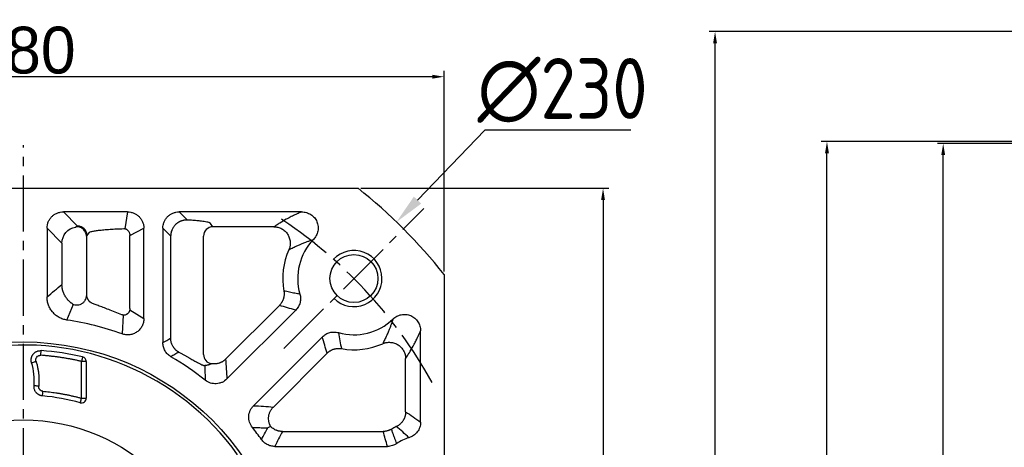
# Model space of a CAD drawing. Header units: millimetres. Extents: x 0 to 1244, y 0 to 880.
# Tile 10 of 14: x 218 to 429, y 497 to 588. Entities that reach past the tile are written whole.
import ezdxf

# ---------------------------------------------------------------- set-up
doc = ezdxf.new("R2010")
doc.units = ezdxf.units.MM
doc.linetypes.add('点画线', pattern=[18, 12, -2, 2, -2])
doc.layers.add('7中心线层', color=7, linetype='点画线')
doc.layers.add('标注线', color=7, linetype='Continuous')
for name, color, linetype, lineweight in [('尺寸线层', 3, 'Continuous', 18), ('粗实线', 7, 'Continuous', 40), ('细实线', 211, 'Continuous', 18)]:
    doc.layers.add(name, color=color, linetype=linetype, lineweight=lineweight)
doc.styles.add('工程字', font='gbenor.shx', dxfattribs={"bigfont": 'gbcbig.shx'})
doc.dimstyles.new('ISO-25', dxfattribs={"dimtxt": 2.5, "dimasz": 2.5, "dimexe": 1.25, "dimexo": 0.625, "dimtad": 1, "dimtxsty": 'Standard', "dimcen": 2.5, "dimadec": 0, "dimazin": 0, "dimtfac": 1, "dimtmove": 0, "dimatfit": 3, "dimfxl": 1, "dimarcsym": 0})
doc.dimstyles.new('ISO-25-1', dxfattribs={"dimtxt": 13, "dimasz": 6.5, "dimexe": 1.25, "dimexo": 1, "dimgap": 2, "dimtad": 1, "dimtoh": 1, "dimtxsty": '工程字', "dimcen": 2, "dimadec": 0, "dimazin": 0, "dimtfac": 1, "dimtmove": 0, "dimatfit": 3, "dimfxl": 1, "dimarcsym": 0})

# ---------------------------------------------------------------- blocks, each defined once
blk = doc.blocks.new('*D10')
at = {"layer": 'Defpoints', "color": 0}
for p in [(290.68, 551.94), (290.68, 371.94), (343.11, 371.94)]:
    blk.add_point(p, dxfattribs=at)
at = {"layer": '尺寸线层', "color": 0, "lineweight": -2}
for p, q in [((291.3, 551.94), (344.36, 551.94)), ((343.11, 549.44), (343.11, 374.44)), ((291.3, 371.94), (344.36, 371.94))]:
    blk.add_line(p, q, dxfattribs=at)
at = {"layer": '尺寸线层', "color": 0}
for points in [[(343.52, 549.44), (342.69, 549.44), (343.11, 551.94)], [(342.69, 374.44), (343.52, 374.44), (343.11, 371.94)]]:
    blk.add_solid(points, dxfattribs=at)
at = {"layer": '尺寸线层', "color": 0, "insert": (337.48, 461.94), "char_height": 10, "attachment_point": 5, "rotation": 90}
blk.add_mtext('180', dxfattribs=at)
blk = doc.blocks.new('*D12')
at = {"layer": 'Defpoints', "color": 0}
for p in [(294.93, 527.12), (143.25, 396.76)]:
    blk.add_point(p, dxfattribs=at)
at = {"layer": '尺寸线层', "color": 0, "lineweight": -2}
for p, q in [((219.09, 459.94), (219.09, 463.94)), ((217.09, 461.94), (221.09, 461.94)), ((107.79, 366.28), (138.32, 392.52)), ((76.53, 366.28), (107.79, 366.28))]:
    blk.add_line(p, q, dxfattribs=at)
at = {"layer": '尺寸线层', "color": 0}
blk.add_solid([(139.03, 391.7), (137.62, 393.34), (143.25, 396.76)], dxfattribs=at)
at = {"layer": '尺寸线层', "color": 0, "insert": (91.16, 374.78), "char_height": 13, "attachment_point": 5, "style": '工程字'}
blk.add_mtext('∅200', dxfattribs=at)
blk = doc.blocks.new('*D13')
at = {"layer": 'Defpoints', "color": 0}
for p in [(298.9, 544.73), (139.28, 379.14)]:
    blk.add_point(p, dxfattribs=at)
at = {"layer": '尺寸线层', "color": 0, "lineweight": -2}
for p, q in [((317.82, 564.36), (303.41, 549.41)), ((349.08, 564.36), (317.82, 564.36)), ((219.09, 459.94), (219.09, 463.94)), ((217.09, 461.94), (221.09, 461.94))]:
    blk.add_line(p, q, dxfattribs=at)
at = {"layer": '尺寸线层', "color": 0}
blk.add_solid([(302.63, 550.17), (304.19, 548.66), (298.9, 544.73)], dxfattribs=at)
at = {"layer": '尺寸线层', "color": 0, "lineweight": 25, "insert": (334.45, 572.86), "char_height": 13, "attachment_point": 5, "style": '工程字'}
blk.add_mtext('∅230{}{{\\H0.7x;}{}}', dxfattribs=at)
blk = doc.blocks.new('*D14')
at = {"layer": 'Defpoints', "color": 0}
for p in [(129.09, 575.8), (129.09, 533.53), (309.09, 533.53)]:
    blk.add_point(p, dxfattribs=at)
at = {"layer": '尺寸线层', "color": 0, "lineweight": -2}
for p, q in [((129.09, 534.15), (129.09, 577.05)), ((306.59, 575.8), (131.59, 575.8)), ((309.09, 534.15), (309.09, 577.05))]:
    blk.add_line(p, q, dxfattribs=at)
at = {"layer": '尺寸线层', "color": 0}
for points in [[(131.59, 576.21), (131.59, 575.38), (129.09, 575.8)], [(306.59, 575.38), (306.59, 576.21), (309.09, 575.8)]]:
    blk.add_solid(points, dxfattribs=at)
at = {"layer": '尺寸线层', "color": 0, "insert": (219.09, 581.42), "char_height": 10, "attachment_point": 5}
blk.add_mtext('180', dxfattribs=at)
blk = doc.blocks.new('*D28')
at = {"layer": 'Defpoints', "color": 0}
for p in [(435.01, 541.94), (483.67, 541.94), (483.67, 381.94)]:
    blk.add_point(p, dxfattribs=at)
at = {"layer": '尺寸线层', "color": 0, "lineweight": -2}
for p, q in [((483.05, 541.94), (433.76, 541.94)), ((435.01, 384.44), (435.01, 539.44)), ((483.05, 381.94), (433.76, 381.94))]:
    blk.add_line(p, q, dxfattribs=at)
at = {"layer": '尺寸线层', "color": 0}
for points in [[(435.43, 539.44), (434.59, 539.44), (435.01, 541.94)], [(434.59, 384.44), (435.43, 384.44), (435.01, 381.94)]]:
    blk.add_solid(points, dxfattribs=at)
at = {"layer": '尺寸线层', "color": 0, "insert": (429.39, 461.94), "char_height": 10, "attachment_point": 5, "rotation": 90}
blk.add_mtext('%%c160{}{h7{\\H0.7x;}{}}', dxfattribs=at)
blk = doc.blocks.new('*D29')
at = {"layer": 'Defpoints', "color": 0}
for p in [(415.9, 561.54), (492.67, 561.54), (492.67, 362.34)]:
    blk.add_point(p, dxfattribs=at)
at = {"layer": '尺寸线层', "color": 0, "lineweight": -2}
for p, q in [((492.05, 561.54), (414.65, 561.54)), ((415.9, 364.84), (415.9, 559.04)), ((492.05, 362.34), (414.65, 362.34))]:
    blk.add_line(p, q, dxfattribs=at)
at = {"layer": '尺寸线层', "color": 0}
for points in [[(416.32, 559.04), (415.49, 559.04), (415.9, 561.54)], [(415.49, 364.84), (416.32, 364.84), (415.9, 362.34)]]:
    blk.add_solid(points, dxfattribs=at)
at = {"layer": '尺寸线层', "color": 0, "insert": (409.44, 461.94), "char_height": 10, "attachment_point": 5, "rotation": 90}
blk.add_mtext('%%c199,2{}{{\\H0.7x;}{}}', dxfattribs=at)
blk = doc.blocks.new('*D30')
at = {"layer": 'Defpoints', "color": 0}
for p in [(391.03, 561.94), (517.67, 561.94), (517.67, 361.94)]:
    blk.add_point(p, dxfattribs=at)
at = {"layer": '尺寸线层', "color": 0, "lineweight": -2}
for p, q in [((517.05, 561.94), (389.78, 561.94)), ((391.03, 364.44), (391.03, 559.44)), ((517.05, 361.94), (389.78, 361.94))]:
    blk.add_line(p, q, dxfattribs=at)
at = {"layer": '尺寸线层', "color": 0}
for points in [[(391.45, 559.44), (390.61, 559.44), (391.03, 561.94)], [(390.61, 364.44), (391.45, 364.44), (391.03, 361.94)]]:
    blk.add_solid(points, dxfattribs=at)
at = {"layer": '尺寸线层', "color": 0, "insert": (385.4, 461.94), "char_height": 10, "attachment_point": 5, "rotation": 90}
blk.add_mtext('%%c200{}{h7{\\H0.7x;}{}}', dxfattribs=at)
blk = doc.blocks.new('*D31')
at = {"layer": 'Defpoints', "color": 0}
for p in [(367.08, 585.44), (533.47, 585.44), (533.47, 338.44)]:
    blk.add_point(p, dxfattribs=at)
at = {"layer": '尺寸线层', "color": 0, "lineweight": -2}
for p, q in [((532.85, 585.44), (365.83, 585.44)), ((367.08, 340.94), (367.08, 582.94)), ((532.85, 338.44), (365.83, 338.44))]:
    blk.add_line(p, q, dxfattribs=at)
at = {"layer": '尺寸线层', "color": 0}
for points in [[(367.49, 582.94), (366.66, 582.94), (367.08, 585.44)], [(366.66, 340.94), (367.49, 340.94), (367.08, 338.44)]]:
    blk.add_solid(points, dxfattribs=at)
at = {"layer": '尺寸线层', "color": 0, "insert": (361.45, 461.94), "char_height": 10, "attachment_point": 5, "rotation": 90}
blk.add_mtext('%%c247{}{{\\H0.7x;}{}}', dxfattribs=at)
blk = doc.blocks.new('*D40')
at = {"layer": 'Defpoints', "color": 0}
for p in [(219.09, 561.19), (274.81, 406.22), (304.79, 376.24), (219.09, 362.69), (275.15, 357.05)]:
    blk.add_point(p, dxfattribs=at)
at = {"layer": '尺寸线层', "color": 0, "lineweight": -2}
blk.add_line((219.09, 362.07), (219.09, 341.76), dxfattribs=at)
blk.add_arc((219.09, 461.94), 118.93, 271.2044, 313.7956, dxfattribs=at)
at = {"layer": '尺寸线层', "color": 0}
for points in [[(301.69, 375.8), (301.11, 376.39), (303.18, 377.84)], [(221.59, 343.45), (221.59, 342.62), (219.09, 343.01)]]:
    blk.add_solid(points, dxfattribs=at)
at = {"layer": '尺寸线层', "color": 0, "insert": (262.45, 357.26), "char_height": 10, "attachment_point": 5, "rotation": 22.5}
blk.add_mtext('45%%d', dxfattribs=at)

msp = doc.modelspace()

# ---------------------------------------------------------------- linework, layer by layer
at = {"layer": '7中心线层'}
for p, q in [((219.0897, 362.6914), (219.0897, 561.1869)), ((274.8124, 517.6619), (304.7883, 547.6378))]:
    msp.add_line(p, q, dxfattribs=at)
msp.add_arc((219.0897, 461.9391), 100, 29.009385, 57.167358, dxfattribs=at)
at = {"layer": '标注线'}
for p, q in [((241.3546, 546.9044), (240.7558, 543.3072)), ((241.8422, 541.863), (244.8461, 543.4129)), ((228.3719, 523.7812), (229.7762, 527.1479)), ((240.4009, 524.8291), (240.1772, 520.8111)), ((241.8173, 525.9748), (244.8461, 524.0983))]:
    msp.add_line(p, q, dxfattribs=at)
at = {"layer": '粗实线', "color": 0, "lineweight": 30}
for p, q in [((147.5006, 551.9391), (290.6788, 551.9391)), ((309.0897, 533.5282), (309.0897, 390.35))]:
    msp.add_line(p, q, dxfattribs=at)
for centre, radius in [((289.8003, 532.6498), 5.125), ((219.0897, 461.9391), 57.15), ((219.0897, 461.9391), 40.5)]:
    msp.add_circle(centre, radius, dxfattribs=at)
for radius, start, end in [(115, 38.49995, 51.50005), (56.5, 35.800973, 99.199034)]:
    msp.add_arc((219.0897, 461.9391), radius, start, end, dxfattribs=at)
at = {"layer": '细实线', "color": 0, "lineweight": -3}
for p, q in [((241.3546, 546.9044), (227.6159, 546.9044)), ((227.6159, 546.9044), (230.6676, 543.8526)), ((278.6117, 546.9044), (252.407, 546.9044)), ((252.407, 546.9044), (254.1533, 545.1581)), ((259.6165, 543.7127), (259.0895, 544.4158)), ((272.6822, 543.7127), (259.6165, 543.7127)), ((224.1244, 543.4129), (224.1244, 528.7137)), ((224.1244, 543.4129), (227.316, 540.2213)), ((232.5601, 541.6976), (232.5601, 528.973)), ((233.0896, 542.4205), (232.6649, 541.8575)), ((233.0896, 542.4205), (233.2347, 542.5597)), ((241.8422, 526.262), (241.8422, 541.863)), ((244.8461, 524.0981), (244.8461, 543.4129)), ((248.9156, 543.4129), (248.9156, 518.9428)), ((248.9156, 543.4129), (250.5807, 541.7478)), ((250.5807, 541.7478), (250.5807, 519.8903)), ((257.6192, 516.3961), (257.6192, 541.7176)), ((227.316, 540.2213), (227.316, 531.4077)), ((233.2144, 527.7109), (233.0896, 527.8744)), ((262.3339, 515.4031), (273.8432, 526.9124)), ((262.6199, 511.1754), (277.3489, 525.9044)), ((304.0549, 501.9439), (304.0549, 521.4596)), ((283.0549, 520.1984), (268.326, 505.4694)), ((284.0629, 516.6927), (272.5536, 505.1834)), ((232.5104, 514.9213), (231.5118, 514.9213)), ((231.5118, 507.0566), (231.5118, 514.9213)), ((232.5104, 514.9213), (232.5104, 507.0566)), ((300.8633, 504.1364), (300.8633, 515.5317)), ((231.5118, 507.0566), (232.5104, 507.0566)), ((274.4802, 499.9567), (296.0576, 499.9567)), ((272.8599, 496.765), (296.9894, 496.765))]:
    msp.add_line(p, q, dxfattribs=at)
at = {"layer": '细实线', "color": 0, "lineweight": -3, "flags": 128}
for points in [[(222.791, 516.232), (222.804, 516.4235), (222.8166, 516.6078), (222.8282, 516.7782), (222.8384, 516.9282), (222.8469, 517.0524), (222.8533, 517.1461), (222.8574, 517.2058), (222.859, 517.2294)], [(220.815, 514.6382), (220.8388, 514.6457), (220.8969, 514.6638), (220.987, 514.692), (221.1058, 514.7292), (221.249, 514.774), (221.4112, 514.8247), (221.5867, 514.8796), (221.7688, 514.9366)], [(231.74, 515.8946), (231.7346, 515.8716), (231.7209, 515.8133), (231.6995, 515.7219), (231.6711, 515.6007), (231.6367, 515.4542), (231.5977, 515.288), (231.5556, 515.1081), (231.5118, 514.9213)], [(222.3398, 509.6344), (222.1498, 509.6512), (221.9667, 509.6675), (221.7973, 509.6826), (221.6479, 509.6958), (221.5239, 509.7068), (221.4299, 509.7152), (221.3693, 509.7206), (221.3444, 509.7228)], [(223.1578, 507.5551), (223.16, 507.58), (223.1654, 507.6406), (223.1738, 507.7346), (223.1848, 507.8586), (223.1982, 508.008), (223.2133, 508.1774), (223.2296, 508.3604), (223.2465, 508.5505)], [(231.2465, 506.0931), (231.2531, 506.1172), (231.2693, 506.1759), (231.2943, 506.2669), (231.3274, 506.3869), (231.3672, 506.5315), (231.4123, 506.6955), (231.4611, 506.8727), (231.5118, 507.0566)]]:
    msp.add_lwpolyline(points, dxfattribs=at)
at = {"layer": '细实线', "color": 0, "lineweight": -3}
for centre, radius, start, end in [((230.6602, 541.8479), 2.0048, 0.275169, 89.786099), ((259.6239, 541.708), 2.0048, 90.213882, 179.72485), ((289.8003, 532.6498), 12.0348, 136.113492, 196.0261), ((289.8003, 532.6498), 15.2264, 156.139936, 190.084174), ((219.0897, 461.9391), 62.5348, 70.292821, 81.463873), ((289.8003, 532.6498), 12.0348, 253.973951, 313.880928), ((289.8003, 532.6498), 15.2264, 259.915869, 293.860082), ((219.0897, 461.9391), 55.4186, 76.804854, 86.100011), ((208.6941, 510.8465), 12.7001, 354.923723, 17.370871), ((219.0897, 461.9391), 62.5348, 51.545288, 59.694646), ((219.0897, 461.9391), 45.797, 74.606269, 84.903756), ((219.0897, 461.9391), 62.5348, 35.474163, 38.454712), ((304.0897, 489.9391), 12.2264, 115.25676, 120.753017), ((304.0897, 489.9391), 9.0348, 106.281799, 124.561128)]:
    msp.add_arc(centre, radius, start, end, dxfattribs=at)
at = {"layer": '细实线', "color": 0, "lineweight": -2}
msp.add_arc((289.8003, 532.6498), 6, 225.000055, 136.719135, dxfattribs=at)
at = {"layer": '细实线', "color": 0, "lineweight": -3}
for points, knots in [([(224.1244, 543.4129), (224.1241, 543.6436), (224.1461, 543.8705), (224.2336, 544.317), (224.3, 544.5389), (224.4743, 544.9624), (224.5811, 545.1632), (224.8339, 545.5431), (224.9813, 545.7231), (225.3035, 546.0456), (225.4794, 546.1902), (225.8613, 546.4453), (226.0648, 546.5537), (226.4854, 546.7272), (226.7054, 546.7937), (227.1569, 546.8827), (227.3852, 546.9047), (227.6159, 546.9044)], [0, 0, 0, 0, 0.125, 0.125, 0.25, 0.25, 0.375, 0.375, 0.5, 0.5, 0.625, 0.625, 0.75, 0.75, 0.875, 0.875, 1, 1, 1, 1]), ([(241.3546, 546.9044), (241.5853, 546.9047), (241.8122, 546.8827), (242.2587, 546.7952), (242.4806, 546.7288), (242.9041, 546.5545), (243.1049, 546.4477), (243.4848, 546.1949), (243.6648, 546.0475), (243.9873, 545.7253), (244.1319, 545.5494), (244.387, 545.1675), (244.4953, 544.964), (244.6688, 544.5434), (244.7354, 544.3234), (244.8243, 543.8718), (244.8464, 543.6436), (244.8461, 543.4129)], [0, 0, 0, 0, 0.125, 0.125, 0.25, 0.25, 0.375, 0.375, 0.5, 0.5, 0.625, 0.625, 0.75, 0.75, 0.875, 0.875, 1, 1, 1, 1]), ([(248.9156, 543.4129), (248.9152, 543.6436), (248.9373, 543.8705), (249.0247, 544.317), (249.0912, 544.5389), (249.2654, 544.9624), (249.3723, 545.1632), (249.6251, 545.5431), (249.7725, 545.7231), (250.0947, 546.0456), (250.2705, 546.1902), (250.6524, 546.4453), (250.856, 546.5537), (251.2766, 546.7272), (251.4965, 546.7937), (251.9481, 546.8827), (252.1763, 546.9047), (252.407, 546.9044)], [0, 0, 0, 0, 0.125, 0.125, 0.25, 0.25, 0.375, 0.375, 0.5, 0.5, 0.625, 0.625, 0.75, 0.75, 0.875, 0.875, 1, 1, 1, 1]), ([(278.6116, 546.905), (278.4983, 546.8564), (278.2442, 546.7475), (277.8364, 546.5663), (277.3649, 546.3498), (276.716, 546.0395), (276.0261, 545.6897), (275.0364, 545.1576), (274.1246, 544.6251), (273.2678, 544.0919), (272.8558, 543.8251), (272.6822, 543.7127)], [0, 0, 0, 0, 0.04588588, 0.10284505, 0.17088122, 0.24999778, 0.39498934, 0.49998328, 0.74998787, 0.89467027, 1, 1, 1, 1]), ([(278.612, 546.9044), (278.9571, 546.9055), (279.2941, 546.8588), (279.7879, 546.7168), (279.9508, 546.6569), (280.2618, 546.5162), (280.4114, 546.435), (280.6984, 546.251), (280.8369, 546.1472), (281.0958, 545.9211), (281.2155, 545.7996), (281.5462, 545.4102), (281.7302, 545.1124), (281.9307, 544.6418), (281.9857, 544.4803), (282.0715, 544.1478), (282.1019, 543.9769), (282.1365, 543.6369), (282.141, 543.4666), (282.1247, 543.1249), (282.1035, 542.9525), (282.0369, 542.6164), (281.9916, 542.4521), (281.8774, 542.1306), (281.8081, 541.9725), (281.5672, 541.5164), (281.3667, 541.2406), (281.1267, 540.9927)], [0, 0, 0, 0, 0.125, 0.125, 0.1875, 0.1875, 0.25, 0.25, 0.3125, 0.3125, 0.375, 0.375, 0.5, 0.5, 0.5625, 0.5625, 0.625, 0.625, 0.6875, 0.6875, 0.75, 0.75, 0.8125, 0.8125, 0.875, 0.875, 1, 1, 1, 1]), ([(232.5601, 541.6976), (232.5589, 541.9502), (232.5077, 542.227), (232.272, 542.7604), (232.0863, 543.0145), (231.6169, 543.4121), (231.3355, 543.5536), (230.7699, 543.699), (230.4879, 543.7044), (230.238, 543.6645)], [0, 0, 0, 0, 0.25, 0.25, 0.5, 0.5, 0.75, 0.75, 1, 1, 1, 1]), ([(254.1533, 545.1581), (254.0877, 545.1587), (253.9582, 545.1597), (253.7668, 545.1482), (253.5817, 545.1281), (253.4039, 545.0995), (253.234, 545.0636), (253.0726, 545.0214), (252.9199, 544.9739), (252.7763, 544.9221), (252.6419, 544.867), (252.5169, 544.8098), (252.4011, 544.7513), (252.2946, 544.6925), (252.1973, 544.6343), (252.1089, 544.5776), (252.0293, 544.5232), (251.9584, 544.4719), (251.8959, 544.4244), (251.8416, 544.3813), (251.7955, 544.3432), (251.7573, 544.3104), (251.7268, 544.2835), (251.704, 544.2629), (251.6886, 544.2487), (251.5154, 544.0882), (251.2079, 543.7358), (250.9388, 543.2668), (250.7603, 542.8317), (250.6686, 542.5235), (250.6109, 542.2026), (250.5855, 541.9681), (250.5822, 541.8186), (250.5807, 541.7478)], [0, 0, 0, 0, 0.03681467, 0.07262378, 0.10732691, 0.14084227, 0.17310345, 0.20405635, 0.23365629, 0.26186542, 0.28865046, 0.31398091, 0.3378276, 0.36016168, 0.380954, 0.40017485, 0.417794, 0.43378094, 0.44810541, 0.46073798, 0.47164809, 0.4808076, 0.48819536, 0.49379484, 0.49759381, 0.49958415, 0.62243565, 0.74936269, 0.78859302, 0.87447606, 0.92047497, 0.96233571, 1, 1, 1, 1]), ([(259.0895, 544.4158), (259.0881, 544.4247), (259.0847, 544.4449), (259.0604, 544.479), (259.0087, 544.5206), (258.9144, 544.5695), (258.7157, 544.6425), (258.3626, 544.7294), (257.8064, 544.8252), (257.1162, 544.9169), (256.3616, 544.9952), (255.6226, 545.058), (255.0574, 545.1001), (254.5768, 545.1324), (254.2811, 545.1504), (254.1533, 545.1581)], [0, 0, 0, 0, 0.03139653, 0.07185395, 0.12133299, 0.17980073, 0.24723564, 0.38545035, 0.50019506, 0.61409642, 0.75305258, 0.8344837, 0.90281553, 0.95800874, 1, 1, 1, 1]), ([(272.6822, 543.7127), (272.7372, 543.7118), (272.8487, 543.7097), (273.0175, 543.6965), (273.1895, 543.675), (273.3641, 543.6442), (273.6091, 543.5879), (273.9418, 543.4819), (274.4711, 543.2379), (275.0717, 542.8048), (275.6291, 542.1409), (276.0109, 541.3631), (276.1555, 540.6804), (276.1733, 540.1576), (276.1513, 539.8119), (276.0941, 539.4681), (276.0052, 539.1308), (275.9185, 538.916), (275.8752, 538.809)], [0, 0, 0, 0, 0.02390443, 0.04839792, 0.07347298, 0.09911888, 0.12532147, 0.18251064, 0.25025441, 0.37752122, 0.49986418, 0.6223631, 0.74947393, 0.79887206, 0.84900301, 0.89948705, 0.94994253, 1, 1, 1, 1]), ([(233.2347, 542.5597), (233.242, 542.5677), (233.284, 542.6145), (233.5326, 542.6862), (233.8829, 542.772), (234.2553, 542.8413), (234.6652, 542.9047), (235.297, 542.9874), (236.2336, 543.0835), (237.5631, 543.1832), (238.9929, 543.2647), (240.0236, 543.3034), (240.528, 543.3224)], [0, 0, 0, 0, 0.02399186, 0.13985025, 0.21859202, 0.29339468, 0.3642584, 0.43118363, 0.58214368, 0.72725978, 0.86654158, 1, 1, 1, 1]), ([(240.528, 543.3224), (240.5547, 543.3227), (240.6144, 543.3235), (240.7141, 543.3151), (240.835, 543.294), (240.9706, 543.2533), (241.1808, 543.1588), (241.3924, 543.0001), (241.5736, 542.7762), (241.6916, 542.5715), (241.7773, 542.3478), (241.8331, 542.1093), (241.8392, 541.9453), (241.8422, 541.863)], [0, 0, 0, 0, 0.03837653, 0.08595624, 0.14290061, 0.21299936, 0.28553572, 0.46525359, 0.57064816, 0.67507405, 0.78194148, 0.89047955, 1, 1, 1, 1]), ([(275.8752, 538.809), (276.0339, 538.8906), (276.3381, 539.0471), (276.788, 539.2683), (277.2068, 539.4673), (277.5932, 539.6447), (277.9449, 539.801), (278.2598, 539.9368), (278.7025, 540.1228), (279.2658, 540.3487), (279.9526, 540.6033), (280.5611, 540.8136), (280.951, 540.9371), (281.1267, 540.9927)], [0, 0, 0, 0, 0.10417354, 0.19980515, 0.28689801, 0.36545575, 0.43548216, 0.49698098, 0.54995691, 0.69036522, 0.81216906, 0.91537253, 1, 1, 1, 1]), ([(229.4046, 527.3519), (229.3476, 527.3938), (229.2332, 527.4778), (229.0682, 527.6132), (228.9081, 527.7558), (228.7537, 527.9058), (228.6055, 528.0627), (228.4639, 528.2263), (228.3294, 528.396), (228.2023, 528.5714), (228.0831, 528.752), (227.9719, 528.9373), (227.844, 529.1732), (227.7063, 529.4671), (227.5703, 529.826), (227.4598, 530.2034), (227.3786, 530.5956), (227.3264, 530.9988), (227.3195, 531.271), (227.316, 531.4077)], [0, 0, 0, 0, 0.0447969, 0.08984828, 0.13511513, 0.18055723, 0.22613342, 0.27180179, 0.3175199, 0.36324502, 0.40893442, 0.45454554, 0.50003629, 0.57881508, 0.65989769, 0.74294507, 0.8275829, 0.91340859, 1, 1, 1, 1]), ([(229.4046, 527.3519), (229.5249, 527.268), (229.6631, 527.1915), (229.9737, 527.0702), (230.1461, 527.0256), (230.5136, 526.9856), (230.7085, 526.9905), (231.0977, 527.0601), (231.2916, 527.1249), (231.6514, 527.3097), (231.8169, 527.4296), (232.0995, 527.7051), (232.2165, 527.8604), (232.3969, 528.1819), (232.4604, 528.3478), (232.5413, 528.6702), (232.559, 528.8267), (232.5601, 528.973)], [0, 0, 0, 0, 0.125, 0.125, 0.25, 0.25, 0.375, 0.375, 0.5, 0.5, 0.625, 0.625, 0.75, 0.75, 0.875, 0.875, 1, 1, 1, 1]), ([(233.0766, 527.8905), (233.055, 527.9243), (233.0119, 527.9921), (232.9472, 528.1039), (232.8825, 528.2236), (232.8255, 528.3383), (232.7609, 528.4747), (232.6929, 528.629), (232.621, 528.8074), (232.5781, 528.924), (232.5601, 528.973)], [0, 0, 0, 0, 0.12497818, 0.24997825, 0.37499053, 0.50000686, 0.58100945, 0.7500059, 0.89498833, 1, 1, 1, 1]), ([(274.8092, 529.9838), (274.8192, 529.921), (274.8394, 529.7948), (274.8566, 529.6027), (274.8639, 529.408), (274.8601, 529.2114), (274.8451, 529.014), (274.8187, 528.8165), (274.781, 528.6201), (274.7319, 528.4257), (274.6717, 528.2343), (274.6007, 528.0468), (274.5192, 527.8641), (274.4278, 527.6871), (274.3271, 527.5166), (274.2177, 527.3532), (274.1003, 527.1977), (273.9762, 527.05), (273.8874, 526.9581), (273.8432, 526.9124)], [0, 0, 0, 0, 0.0569585, 0.11459531, 0.17283331, 0.23158999, 0.29077806, 0.35030614, 0.4100796, 0.47000141, 0.52997306, 0.58989558, 0.64967046, 0.70920067, 0.76839157, 0.8271518, 0.88539406, 0.94303583, 1, 1, 1, 1]), ([(278.2333, 529.3273), (278.0546, 529.3549), (277.6916, 529.4109), (277.1419, 529.5055), (276.5779, 529.6095), (276.0001, 529.724), (275.4083, 529.8484), (275.0107, 529.9382), (274.8092, 529.9838)], [0, 0, 0, 0, 0.1546811, 0.31415652, 0.4784262, 0.64749006, 0.82134803, 1, 1, 1, 1]), ([(278.2333, 529.3273), (278.3195, 529.0276), (278.3645, 528.7232), (278.3715, 528.2599), (278.3633, 528.1033), (278.3266, 527.7963), (278.2981, 527.6451), (278.1829, 527.1984), (278.0641, 526.9063), (277.7581, 526.372), (277.5695, 526.1248), (277.3489, 525.9044)], [0, 0, 0, 0, 0.25, 0.25, 0.375, 0.375, 0.5, 0.5, 0.75, 0.75, 1, 1, 1, 1]), ([(228.3719, 523.7812), (228.0774, 523.8251), (227.787, 523.8953), (227.223, 524.0862), (226.9495, 524.2071), (226.4341, 524.492), (226.1908, 524.6561), (225.7331, 525.028), (225.5183, 525.2371), (225.135, 525.6831), (224.964, 525.9217), (224.6639, 526.4308), (224.5358, 526.701), (224.332, 527.2521), (224.2548, 527.5355), (224.1505, 528.1185), (224.1241, 528.4161), (224.1244, 528.7137)], [0, 0, 0, 0, 0.125, 0.125, 0.25, 0.25, 0.375, 0.375, 0.5, 0.5, 0.625, 0.625, 0.75, 0.75, 0.875, 0.875, 1, 1, 1, 1]), ([(233.0896, 527.8744), (233.0878, 527.876), (233.0835, 527.88), (233.0791, 527.8866), (233.0766, 527.8905)], [0, 0, 0, 0, 0.41677061, 1, 1, 1, 1]), ([(240.1239, 524.9074), (239.1555, 525.2944), (237.6955, 525.8779), (236.0747, 526.4828), (235.026, 526.8786), (234.177, 527.2129), (233.58, 527.485), (233.2598, 527.6494), (233.2163, 527.7083), (233.2144, 527.7109)], [0, 0, 0, 0, 0.28185424, 0.42497438, 0.56961051, 0.70966633, 0.85085627, 0.99332381, 1, 1, 1, 1]), ([(241.8422, 526.262), (241.8415, 526.2237), (241.8399, 526.1474), (241.8278, 526.0341), (241.8087, 525.9227), (241.7824, 525.8137), (241.7492, 525.7078), (241.7087, 525.6019), (241.6442, 525.4683), (241.5546, 525.3263), (241.4378, 525.1865), (241.3518, 525.1077), (241.2908, 525.0587), (241.249, 525.0273), (241.1793, 524.9809), (241.0796, 524.9258), (240.9479, 524.8711), (240.7829, 524.8277), (240.5854, 524.8093), (240.3575, 524.8267), (240.2051, 524.8794), (240.1239, 524.9074)], [0, 0, 0, 0, 0.04253073, 0.08472424, 0.12660248, 0.1681743, 0.20943856, 0.25038741, 0.29477948, 0.37545597, 0.43864817, 0.50079319, 0.50835879, 0.52849504, 0.56089603, 0.60507811, 0.66069634, 0.72764729, 0.80614853, 0.89670542, 1, 1, 1, 1]), ([(298.1421, 523.9751), (298.3901, 524.2152), (298.6653, 524.4155), (299.1195, 524.6559), (299.2784, 524.7258), (299.6002, 524.8403), (299.7643, 524.8857), (300.0987, 524.9523), (300.2704, 524.9737), (300.614, 524.9905), (300.7846, 524.9861), (301.2931, 524.9349), (301.6324, 524.848), (302.1034, 524.6478), (302.2551, 524.5696), (302.5475, 524.3895), (302.6881, 524.2873), (302.9489, 524.0663), (303.0703, 523.9466), (303.2955, 523.6891), (303.3999, 523.5501), (303.6777, 523.1174), (303.8192, 522.8043), (304.0096, 522.1428), (304.0562, 521.8049), (304.0549, 521.4596)], [0, 0, 0, 0, 0.125, 0.125, 0.1875, 0.1875, 0.25, 0.25, 0.3125, 0.3125, 0.375, 0.375, 0.5, 0.5, 0.5625, 0.5625, 0.625, 0.625, 0.6875, 0.6875, 0.75, 0.75, 0.875, 0.875, 1, 1, 1, 1]), ([(244.8461, 524.0981), (244.8466, 523.8165), (244.8143, 523.5406), (244.6853, 522.9994), (244.587, 522.7327), (244.3337, 522.2384), (244.1765, 522.0052), (243.809, 521.5821), (243.6028, 521.396), (243.2604, 521.1544), (243.14, 521.0799), (242.8939, 520.9476), (242.7677, 520.8894), (242.3796, 520.7377), (242.1046, 520.667), (241.552, 520.5945), (241.2741, 520.5914), (240.7153, 520.6523), (240.4421, 520.7156), (240.1772, 520.8111)], [0, 0, 0, 0, 0.125, 0.125, 0.25, 0.25, 0.375, 0.375, 0.5, 0.5, 0.5625, 0.5625, 0.625, 0.625, 0.75, 0.75, 0.875, 0.875, 1, 1, 1, 1]), ([(298.1428, 523.975), (298.1094, 523.8688), (298.0416, 523.6534), (297.9365, 523.3358), (297.8268, 523.0161), (297.7125, 522.6951), (297.5936, 522.3726), (297.4699, 522.0487), (297.3414, 521.7233), (297.1297, 521.2042), (296.8227, 520.4949), (296.4069, 519.602), (296.1116, 519.023), (295.9595, 518.7247)], [0, 0, 0, 0, 0.05093597, 0.10339114, 0.15736615, 0.21286157, 0.26987792, 0.32841568, 0.38847526, 0.45005705, 0.62191228, 0.80522503, 1, 1, 1, 1]), ([(283.0549, 520.1984), (283.2754, 520.419), (283.5198, 520.6058), (283.9218, 520.8363), (284.0627, 520.905), (284.3491, 521.0216), (284.4952, 521.07), (284.9418, 521.1855), (285.2549, 521.2231), (285.8705, 521.2143), (286.1781, 521.169), (286.4779, 521.0828)], [0, 0, 0, 0, 0.25, 0.25, 0.375, 0.375, 0.5, 0.5, 0.75, 0.75, 1, 1, 1, 1]), ([(300.8633, 515.5317), (300.9335, 515.6399), (301.0927, 515.8852), (301.3593, 516.3051), (301.8222, 517.0534), (302.3078, 517.8855), (302.8398, 518.8749), (303.2146, 519.6137), (303.5658, 520.3533), (303.8309, 520.9388), (303.987, 521.3019), (304.0549, 521.4596)], [0, 0, 0, 0, 0.06585399, 0.14919113, 0.25001226, 0.5000169, 0.60504484, 0.75000244, 0.85259394, 0.93592371, 1, 1, 1, 1]), ([(250.6452, 515.9284), (250.3807, 516.0829), (250.1419, 516.2679), (249.8212, 516.5904), (249.72, 516.7064), (249.5357, 516.9482), (249.4522, 517.0741), (249.2268, 517.467), (249.1093, 517.7534), (248.9547, 518.3375), (248.9154, 518.6365), (248.9156, 518.9428)], [0, 0, 0, 0, 0.25, 0.25, 0.375, 0.375, 0.5, 0.5, 0.75, 0.75, 1, 1, 1, 1]), ([(252.3029, 516.9222), (252.2495, 516.9542), (252.1431, 517.0181), (251.9905, 517.1244), (251.8446, 517.237), (251.7063, 517.3561), (251.5759, 517.4808), (251.4538, 517.6104), (251.3401, 517.7441), (251.2351, 517.881), (251.1388, 518.0205), (251.016, 518.2183), (250.8788, 518.4831), (250.7463, 518.8227), (250.6515, 519.174), (250.5921, 519.5312), (250.5845, 519.7711), (250.5807, 519.8903)], [0, 0, 0, 0, 0.05302011, 0.10556537, 0.15755891, 0.20892565, 0.25959324, 0.30949287, 0.35855999, 0.40673499, 0.45396372, 0.50019793, 0.60088427, 0.70165518, 0.80206076, 0.9016516, 1, 1, 1, 1]), ([(295.9595, 518.7247), (296.003, 518.7431), (296.091, 518.7803), (296.2272, 518.8298), (296.3646, 518.8739), (296.5514, 518.9251), (296.9745, 519.0136), (297.66, 519.0415), (298.5142, 518.8602), (299.2924, 518.4781), (299.9559, 517.9204), (300.3787, 517.334), (300.6262, 516.8069), (300.7471, 516.4371), (300.8183, 516.0995), (300.8556, 515.8128), (300.8608, 515.6241), (300.8633, 515.5317)], [0, 0, 0, 0, 0.02053089, 0.04150111, 0.06290655, 0.08314186, 0.12555981, 0.25040648, 0.37748416, 0.50035896, 0.62252564, 0.74972979, 0.81018156, 0.87471606, 0.91806169, 0.95983954, 1, 1, 1, 1]), ([(220.815, 514.6382), (220.8014, 514.6852), (220.7741, 514.7794), (220.7465, 514.9245), (220.7289, 515.0715), (220.7224, 515.2192), (220.7268, 515.3663), (220.7418, 515.5114), (220.7669, 515.6531), (220.8014, 515.7902), (220.8445, 515.9217), (220.8952, 516.0467), (220.9523, 516.1646), (221.0148, 516.2747), (221.0815, 516.3769), (221.1665, 516.4915), (221.2791, 516.6214), (221.4309, 516.7648), (221.6123, 516.902), (221.8227, 517.025), (222.0589, 517.1262), (222.3155, 517.1975), (222.5852, 517.237), (222.7675, 517.2319), (222.859, 517.2294)], [0, 0, 0, 0, 0.03779016, 0.07584861, 0.11402646, 0.15216944, 0.19012094, 0.22772512, 0.26483006, 0.30129062, 0.33697094, 0.37174657, 0.40550593, 0.43815135, 0.46959954, 0.49978146, 0.54841046, 0.60228143, 0.66097619, 0.72389457, 0.79025239, 0.8591036, 0.9293881, 1, 1, 1, 1]), ([(221.7688, 514.9366), (221.76, 514.9679), (221.7424, 515.0304), (221.7279, 515.1267), (221.7221, 515.2236), (221.7257, 515.3204), (221.738, 515.4155), (221.7635, 515.5256), (221.8194, 515.6777), (221.9706, 515.9282), (222.192, 516.0999), (222.4161, 516.1889), (222.5388, 516.2208), (222.6744, 516.2363), (222.7554, 516.2333), (222.791, 516.232)], [0, 0, 0, 0, 0.05040645, 0.10058563, 0.15063478, 0.20062075, 0.25058991, 0.29898795, 0.37566462, 0.50071535, 0.74914836, 0.7893403, 0.87449752, 0.94482393, 1, 1, 1, 1]), ([(252.3029, 516.9222), (252.0249, 516.7566), (251.472, 516.4274), (250.9197, 516.0941), (250.6452, 515.9284)], [0, 0, 0, 0, 0.50295526, 1, 1, 1, 1]), ([(252.3029, 516.9222), (252.3992, 516.8698), (252.5913, 516.7653), (252.8722, 516.6115), (253.1468, 516.4603), (253.4148, 516.3121), (253.6763, 516.1669), (253.9313, 516.0247), (254.1799, 515.8858), (254.6667, 515.6132), (255.3448, 515.232), (256.1346, 514.7932), (256.7932, 514.4414), (257.2086, 514.2399), (257.4579, 514.1348), (257.6, 514.0832), (257.7143, 514.052), (257.8034, 514.0395), (257.8398, 514.0484), (257.8579, 514.0528)], [0, 0, 0, 0, 0.03177884, 0.06340817, 0.09490792, 0.12629825, 0.15759952, 0.18883226, 0.22001714, 0.25117494, 0.37671495, 0.49983879, 0.624614, 0.74874414, 0.7997141, 0.85018119, 0.90028717, 0.95017748, 1, 1, 1, 1]), ([(257.6192, 516.3961), (257.6214, 515.9348), (257.7897, 515.4752), (258.087, 515.1206), (258.389, 514.7605), (258.8216, 514.5117), (259.2847, 514.4318)], [0.007829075, 0.007829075, 0.007829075, 0.007829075, 0.5, 0.5, 0.5, 1, 1, 1, 1]), ([(284.0629, 516.6927), (284.1086, 516.7369), (284.2005, 516.8257), (284.3483, 516.9498), (284.5037, 517.0672), (284.6671, 517.1766), (284.8376, 517.2773), (285.0146, 517.3687), (285.1973, 517.4501), (285.3848, 517.5212), (285.5762, 517.5814), (285.7706, 517.6304), (285.967, 517.6682), (286.1645, 517.6946), (286.3619, 517.7096), (286.5585, 517.7134), (286.7532, 517.7061), (286.9453, 517.6889), (287.0715, 517.6687), (287.1343, 517.6586)], [0, 0, 0, 0, 0.0569642, 0.11460601, 0.1728483, 0.23160855, 0.29079947, 0.35032969, 0.41010458, 0.4700271, 0.52999876, 0.58992056, 0.64969401, 0.70922207, 0.76841012, 0.82716677, 0.88540475, 0.94304154, 1, 1, 1, 1]), ([(221.7688, 514.9366), (221.806, 514.8141), (221.8804, 514.5694), (221.9789, 514.1987), (222.0676, 513.8261), (222.1456, 513.4512), (222.2131, 513.0742), (222.2701, 512.6949), (222.3281, 512.2186), (222.376, 511.6451), (222.3982, 510.9748), (222.3899, 510.3038), (222.3565, 509.8577), (222.3398, 509.6344)], [0, 0, 0, 0, 0.07155866, 0.14298134, 0.21432398, 0.28564269, 0.35699366, 0.42843297, 0.50001652, 0.62514378, 0.74998282, 0.87483461, 1, 1, 1, 1]), ([(231.5118, 514.9213), (231.2724, 514.9764), (230.7939, 515.0867), (230.0736, 515.2397), (229.352, 515.3835), (228.6289, 515.5174), (227.9043, 515.6414), (227.1783, 515.7555), (226.4507, 515.8599), (225.7217, 515.9543), (224.9912, 516.039), (224.2592, 516.1136), (223.5258, 516.1791), (223.036, 516.2144), (222.791, 516.232)], [0, 0, 0, 0, 0.08347318, 0.16687013, 0.25020605, 0.33349616, 0.41675572, 0.5, 0.58324428, 0.66650384, 0.74979395, 0.83312987, 0.91652682, 1, 1, 1, 1]), ([(232.5104, 514.9213), (232.5103, 515.0248), (232.4938, 515.1341), (232.4218, 515.3475), (232.3662, 515.4511), (232.2222, 515.633), (232.1341, 515.7108), (231.9431, 515.8298), (231.8406, 515.8709), (231.74, 515.8946)], [0, 0, 0, 0, 0.25, 0.25, 0.5, 0.5, 0.75, 0.75, 1, 1, 1, 1]), ([(259.2847, 514.4318), (259.2347, 514.4066), (259.1377, 514.3576), (258.9965, 514.2951), (258.8641, 514.2422), (258.7405, 514.1985), (258.5808, 514.1491), (258.3887, 514.1035), (258.1685, 514.0709), (258.0287, 514.0685), (257.9621, 514.0674)], [0, 0, 0, 0, 0.11306313, 0.21959326, 0.31959027, 0.41305454, 0.49998695, 0.68185976, 0.84852931, 1, 1, 1, 1]), ([(262.3339, 515.4031), (262.2873, 515.3581), (262.1944, 515.2686), (262.0465, 515.1448), (261.8941, 515.0299), (261.7375, 514.9249), (261.578, 514.8298), (261.4165, 514.7448), (261.2541, 514.6697), (261.0918, 514.6043), (260.8784, 514.5305), (260.6089, 514.4584), (260.28, 514.4029), (259.9468, 514.3796), (259.6134, 514.3859), (259.394, 514.4166), (259.2847, 514.4318)], [0, 0, 0, 0, 0.05848651, 0.11653966, 0.1740176, 0.23078257, 0.2867024, 0.34165177, 0.39551333, 0.44817855, 0.49954838, 0.59926272, 0.69961697, 0.80016056, 0.90043775, 1, 1, 1, 1]), ([(257.8579, 514.0528), (257.8817, 513.5264), (257.9287, 512.4839), (257.9629, 511.4313), (257.9798, 510.9101)], [0, 0, 0, 0, 0.50485221, 1, 1, 1, 1]), ([(262.6199, 511.1754), (262.3187, 510.8741), (261.9622, 510.6278), (261.3803, 510.3664), (261.1776, 510.2969), (260.768, 510.1971), (260.5603, 510.1661), (260.139, 510.1422), (259.9246, 510.1497), (259.5073, 510.2029), (259.3021, 510.2481), (258.6971, 510.4406), (258.3134, 510.6451), (257.9798, 510.9101)], [0, 0, 0, 0, 0.25, 0.25, 0.375, 0.375, 0.5, 0.5, 0.625, 0.625, 0.75, 0.75, 1, 1, 1, 1]), ([(223.1578, 507.5551), (223.112, 507.5601), (223.0204, 507.5701), (222.8849, 507.5972), (222.7519, 507.6328), (222.6223, 507.6773), (222.4973, 507.73), (222.3777, 507.7903), (222.2641, 507.8573), (222.1573, 507.9301), (222.0575, 508.0078), (221.9653, 508.0895), (221.8806, 508.1742), (221.776, 508.292), (221.6559, 508.4538), (221.5325, 508.6714), (221.4334, 508.9133), (221.3658, 509.1742), (221.3311, 509.447), (221.3399, 509.6307), (221.3444, 509.7228)], [0, 0, 0, 0, 0.04401419, 0.08806142, 0.13199444, 0.1756658, 0.21893037, 0.26164773, 0.30368437, 0.34491558, 0.38522702, 0.42451581, 0.46269132, 0.49967551, 0.5750843, 0.65487852, 0.73828238, 0.82434181, 0.91196765, 1, 1, 1, 1]), ([(223.2465, 508.5505), (223.2128, 508.5545), (223.1358, 508.5636), (223.0092, 508.5976), (222.8459, 508.6667), (222.6931, 508.7719), (222.5617, 508.9063), (222.4574, 509.0552), (222.3771, 509.2381), (222.3333, 509.44), (222.3377, 509.5713), (222.3398, 509.6344)], [0, 0, 0, 0, 0.06491544, 0.14832499, 0.24989747, 0.40331615, 0.49959657, 0.60855343, 0.74939152, 0.87949219, 1, 1, 1, 1]), ([(223.2465, 508.5505), (223.4796, 508.5287), (223.9455, 508.4851), (224.6428, 508.4066), (225.3382, 508.3185), (226.0317, 508.2198), (226.7233, 508.1108), (227.4131, 507.9915), (228.101, 507.8618), (228.7871, 507.7218), (229.4713, 507.5714), (230.1535, 507.4106), (230.8341, 507.2401), (231.2858, 507.1178), (231.5118, 507.0566)], [0, 0, 0, 0, 0.08350503, 0.16691648, 0.250253, 0.33353327, 0.41677602, 0.5, 0.58322398, 0.66646673, 0.749747, 0.83308352, 0.91649497, 1, 1, 1, 1]), ([(231.2465, 506.0931), (231.374, 506.0583), (231.5226, 506.046), (231.8287, 506.0978), (231.9848, 506.163), (232.2469, 506.3629), (232.3513, 506.4962), (232.4824, 506.7777), (232.5101, 506.9244), (232.5104, 507.0566)], [0, 0, 0, 0, 0.25, 0.25, 0.5, 0.5, 0.75, 0.75, 1, 1, 1, 1]), ([(268.0606, 500.8292), (267.7951, 501.1635), (267.5908, 501.5465), (267.3975, 502.1557), (267.3517, 502.3653), (267.2995, 502.7845), (267.2926, 502.9948), (267.3174, 503.4168), (267.3498, 503.6292), (267.451, 504.0384), (267.5198, 504.2374), (267.6944, 504.6238), (267.7999, 504.8099), (268.0398, 505.1563), (268.175, 505.3185), (268.326, 505.4694)], [0, 0, 0, 0, 0.25, 0.25, 0.375, 0.375, 0.5, 0.5, 0.625, 0.625, 0.75, 0.75, 0.875, 0.875, 1, 1, 1, 1]), ([(271.9682, 501.0244), (271.9398, 501.0779), (271.8826, 501.1857), (271.8071, 501.3539), (271.7391, 501.5279), (271.68, 501.7074), (271.6302, 501.8916), (271.568, 502.1836), (271.5201, 502.6216), (271.5449, 503.0974), (271.6184, 503.4967), (271.6999, 503.7935), (271.811, 504.0908), (271.9523, 504.384), (272.1239, 504.6674), (272.3226, 504.938), (272.4764, 505.1015), (272.5536, 505.1834)], [0, 0, 0, 0, 0.04038344, 0.08134361, 0.12283493, 0.16480763, 0.20720797, 0.24997858, 0.36365209, 0.49969652, 0.56556862, 0.63393544, 0.70446732, 0.77678202, 0.85045261, 0.92501863, 1, 1, 1, 1]), ([(300.8633, 504.1364), (300.8622, 504.0752), (300.8601, 503.9529), (300.8448, 503.7701), (300.8206, 503.5888), (300.7868, 503.4097), (300.7441, 503.2337), (300.6927, 503.0613), (300.633, 502.8934), (300.5656, 502.7305), (300.491, 502.5731), (300.4098, 502.4217), (300.2976, 502.2352), (300.1443, 502.0161), (299.938, 501.7718), (299.7055, 501.5431), (299.4485, 501.3349), (299.1714, 501.1485), (298.9725, 501.0474), (298.873, 500.9967)], [0, 0, 0, 0, 0.04681982, 0.09360783, 0.14028452, 0.186771, 0.23298968, 0.27886504, 0.3243242, 0.36929759, 0.41371942, 0.45752812, 0.5006667, 0.58022482, 0.66179688, 0.74499996, 0.82940892, 0.91456724, 1, 1, 1, 1]), ([(304.0549, 501.9439), (304.055, 501.5682), (303.9963, 501.2025), (303.7609, 500.4912), (303.5887, 500.161), (303.2527, 499.7123), (303.1281, 499.5714), (302.8609, 499.3144), (302.7175, 499.197), (302.4106, 498.9849), (302.2473, 498.8905), (301.9111, 498.7306), (301.737, 498.6642), (301.5567, 498.6116)], [0, 0, 0, 0, 0.25, 0.25, 0.5, 0.5, 0.625, 0.625, 0.75, 0.75, 0.875, 0.875, 1, 1, 1, 1]), ([(268.0606, 500.8292), (268.4222, 500.8177), (269.1502, 500.7943), (270.2437, 500.7515), (270.9739, 500.7178), (271.3414, 500.7009)], [0, 0, 0, 0, 0.32883467, 0.662168, 1, 1, 1, 1]), ([(274.4802, 499.9567), (274.4207, 499.9576), (274.3017, 499.9596), (274.1242, 499.9739), (273.9483, 499.9965), (273.7749, 500.028), (273.6046, 500.0677), (273.438, 500.1155), (273.2756, 500.1708), (273.0231, 500.2708), (272.714, 500.4271), (272.3887, 500.6467), (272.149, 500.8441), (272.022, 500.9706), (271.9682, 501.0244)], [0, 0, 0, 0, 0.06374332, 0.12729711, 0.19056275, 0.25344364, 0.31584599, 0.37767957, 0.43885837, 0.49930116, 0.66831924, 0.8082044, 0.91863346, 1, 1, 1, 1]), ([(297.8378, 500.4463), (297.7843, 500.4155), (297.6768, 500.3539), (297.5093, 500.2723), (297.3372, 500.1989), (297.1609, 500.1347), (296.9811, 500.08), (296.7987, 500.0351), (296.6143, 500.0001), (296.4289, 499.9752), (296.2432, 499.9597), (296.1194, 499.9577), (296.0576, 499.9567)], [0, 0, 0, 0, 0.09913901, 0.19884794, 0.29898872, 0.39941959, 0.49999629, 0.60057329, 0.70100505, 0.80114731, 0.90085832, 1, 1, 1, 1]), ([(298.9644, 497.3795), (298.89, 497.5663), (298.7383, 497.9479), (298.5151, 498.5354), (298.2896, 499.1488), (298.0622, 499.7883), (297.9135, 500.2243), (297.8378, 500.4463)], [0, 0, 0, 0, 0.18446213, 0.37669325, 0.57669331, 0.78446225, 1, 1, 1, 1]), ([(272.8599, 496.7651), (272.5806, 496.7649), (272.3068, 496.7977), (271.7702, 496.9271), (271.5059, 497.0253), (271.0161, 497.2776), (270.7849, 497.4337), (270.3647, 497.798), (270.1785, 498.0027), (270.0165, 498.2303)], [0, 0, 0, 0, 0.25, 0.25, 0.5, 0.5, 0.75, 0.75, 1, 1, 1, 1]), ([(298.9644, 497.3795), (298.675, 497.18), (298.357, 497.0254), (297.6871, 496.8173), (297.3408, 496.7649), (296.9894, 496.7651)], [0, 0, 0, 0, 0.5, 0.5, 1, 1, 1, 1])]:
    msp.add_open_spline(points, degree=3, knots=knots, dxfattribs=at)
for points in [[(227.316, 540.2213), (227.3207, 541.9062), (228.5761, 543.3855), (230.238, 543.6645)], [(230.238, 543.6645), (230.3799, 543.7423), (230.5238, 543.8052), (230.6676, 543.8526)], [(232.6649, 541.8575), (232.6298, 541.8106), (232.5947, 541.7571), (232.5601, 541.6976)], [(224.1244, 528.7137), (225.1882, 529.6298), (226.2521, 530.5271), (227.316, 531.4077)], [(277.3489, 525.9044), (276.1534, 526.2133), (274.9879, 526.5524), (273.8432, 526.9124)], [(286.4778, 521.0828), (286.6515, 519.9261), (286.8759, 518.7852), (287.1343, 517.6586)], [(248.9156, 518.9428), (249.4706, 519.2613), (250.0256, 519.5771), (250.5807, 519.8903)], [(284.0629, 516.6927), (283.7029, 517.8374), (283.3638, 519.0029), (283.0549, 520.1984)], [(262.3339, 515.4031), (262.4427, 514.0071), (262.5386, 512.5985), (262.6199, 511.1754)], [(257.9621, 514.0674), (257.956, 514.042), (257.9216, 514.0352), (257.8579, 514.0528)], [(268.326, 505.4694), (269.749, 505.3881), (271.1577, 505.2922), (272.5536, 505.1834)], [(300.8633, 504.1364), (301.9273, 503.4619), (302.9913, 502.7413), (304.0549, 501.9439)], [(270.0165, 498.2303), (270.4635, 499.0531), (270.905, 499.8767), (271.3414, 500.7009)], [(271.9682, 501.0244), (271.7517, 500.9108), (271.5424, 500.8035), (271.3414, 500.7009)], [(274.4802, 499.9567), (273.948, 498.8928), (273.4081, 497.8289), (272.8599, 496.7651)], [(296.9894, 496.7651), (296.6584, 497.8289), (296.3502, 498.8928), (296.0576, 499.9567)], [(301.5567, 498.6116), (300.7055, 499.471), (299.8021, 500.2586), (298.873, 500.9967)]]:
    msp.add_open_spline(points, degree=3, dxfattribs=at)

# ---------------------------------------------------------------- dimensions: what is measured, and where the dimension line sits
at = {"layer": '尺寸线层'}
dim = msp.add_linear_dim(base=(129.0897, 575.798), p1=(309.0897, 533.5282), p2=(129.0897, 533.5282), dimstyle='ISO-25', override={"dimtxt": 10}, dxfattribs=at)
dim.commit()
dim.dimension.update_dxf_attribs({"geometry": '*D14', "text_midpoint": (219.0897, 575.798), "dimtype": 160})
for base, p1, p2, text, picture, middle in [((367.0759, 585.4391), (533.4749, 338.4391), (533.4749, 585.4391), '%%c<>{}{{\\H0.7x;}{}}', '*D31', (361.4509, 461.9391)), ((391.0289, 561.9391), (517.6749, 361.9391), (517.6749, 561.9391), '%%c<>{}{h7{\\H0.7x;}{}}', '*D30', (385.4039, 461.9391)), ((415.9028, 561.5391), (492.6749, 362.3391), (492.6749, 561.5391), '%%c<>{}{{\\H0.7x;}{}}', '*D29', (409.4398, 461.9391)), ((435.0111, 541.9392), (483.6749, 381.9392), (483.6749, 541.9392), '%%c<>{}{h7{\\H0.7x;}{}}', '*D28', (429.3861, 461.9392))]:
    dim = msp.add_linear_dim(base=base, p1=p1, p2=p2, angle=90, text=text, dimstyle='ISO-25', override={"dimtxt": 10}, dxfattribs=at)
    dim.commit()
    dim.dimension.update_dxf_attribs({"geometry": picture, "text_midpoint": middle})
at = {"layer": '尺寸线层', "lineweight": 25}
dim = msp.add_diameter_dim_2p(p1=(139.2773, 379.1443), p2=(298.9021, 544.7339), text='<>{}{{\\H0.7x;}{}}', dimstyle='ISO-25-1', override={"dimtoh": 40, "dimlfac": 1, "dimse1": 1, "dimsd1": 1, "dimtix": 0, "dimtofl": 0, "dimatfit": 0}, dxfattribs=at)
dim.commit()
dim.dimension.update_dxf_attribs({"geometry": '*D13', "text_midpoint": (334.4487, 564.3583), "dimtype": 163})
at = {"layer": '尺寸线层'}
dim = msp.add_angular_dim_2l(base=(275.1521, 357.0537), line1=((219.0897, 362.6914), (219.0897, 561.1869)), line2=((274.8124, 406.2164), (304.7883, 376.2405)), dimstyle='ISO-25', override={"dimtxt": 10}, dxfattribs=at)
dim.commit()
dim.dimension.update_dxf_attribs({"geometry": '*D40', "text_midpoint": (262.449, 357.2605)})
dim = msp.add_linear_dim(base=(343.1059, 371.9391), p1=(290.6788, 551.9391), p2=(290.6788, 371.9391), angle=270, dimstyle='ISO-25', override={"dimtxt": 10}, dxfattribs=at)
dim.commit()
dim.dimension.update_dxf_attribs({"geometry": '*D10', "text_midpoint": (337.4809, 461.9391)})
dim = msp.add_diameter_dim_2p(p1=(294.9265, 527.1217), p2=(143.2528, 396.7566), dimstyle='ISO-25-1', override={"dimtxsty": '工程字', "dimse2": 1, "dimsd2": 1, "dimtofl": 0, "dimatfit": 0}, dxfattribs=at)
dim.commit()
dim.dimension.update_dxf_attribs({"geometry": '*D12', "text_midpoint": (91.1614, 366.2765), "dimtype": 163})

doc.saveas('drawing.dxf')
